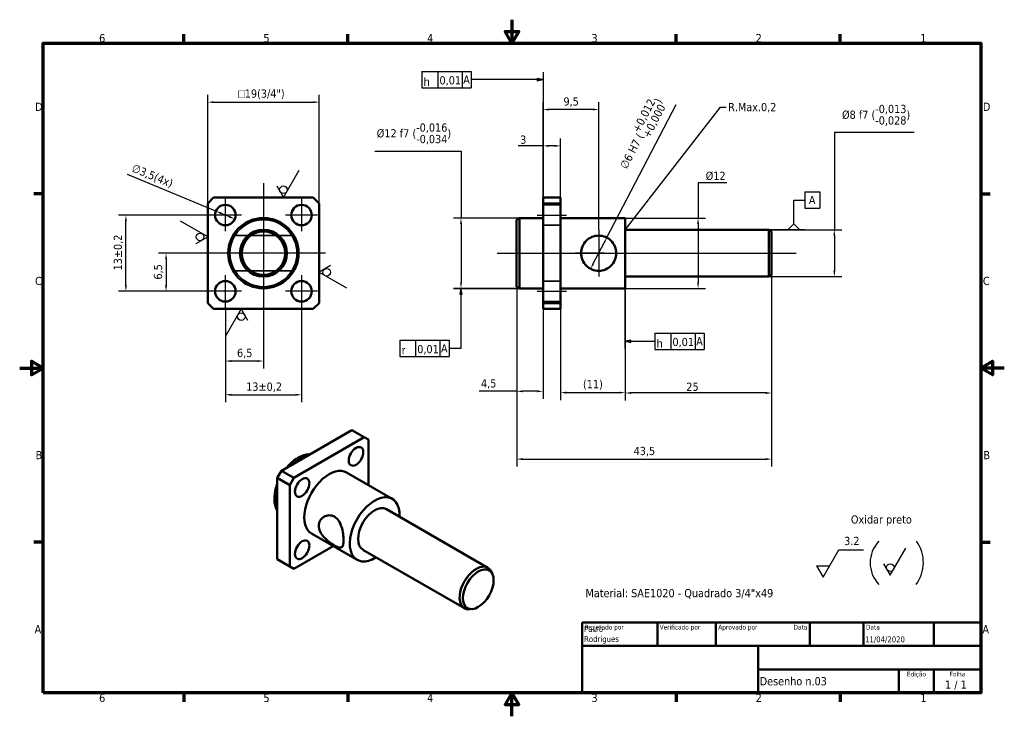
# Model space of a CAD drawing. Header units: millimetres. Extents: x 0 to 168, y 0 to 119.
import ezdxf
from ezdxf.enums import TextEntityAlignment as Align

# ---------------------------------------------------------------- set-up
doc = ezdxf.new("R2010")
doc.units = ezdxf.units.MM
doc.header["$LTSCALE"] = 0.4
for name, color, linetype, lineweight in [('Borda (ISO)', 7, 'Continuous', 70), ('Dimensão (ISO)', 7, 'Continuous', 25), ('Geometria de rascunho (ISO)', 7, 'Continuous', 25), ('Linha de centro (ISO)', 7, 'Continuous', 25), ('Marca de centro (ISO)', 7, 'Continuous', 25), ('Oculto (ISO)', 7, 'Continuous', 35), ('Símbolo (ISO)', 7, 'Continuous', 25), ('Título (ISO)', 7, 'Continuous', 50), ('Visível (ISO)', 7, 'Continuous', 50)]:
    doc.layers.add(name, color=color, linetype=linetype, lineweight=lineweight)
doc.styles.add('Estilo de texto13', font='tahoma.ttf')
doc.styles.add('Estilo de texto14', font='tahoma.ttf')
doc.styles.add('Estilo de texto9', font='txt')
doc.styles.add('Texto da nota (ISO)', font='tahoma.ttf')
doc.dimstyles.new('Padrão (ISO)', dxfattribs={"dimscale": 0.4, "dimtxt": 3.5, "dimasz": 2.5, "dimexe": 3.175, "dimexo": 0, "dimgap": 0.762, "dimtad": 1, "dimrnd": 1e-08, "dimzin": 0, "dimtxsty": 'Texto da nota (ISO)', "dimcen": 0.09, "dimdle": 10, "dimclrd": 256, "dimclre": 256, "dimclrt": 256, "dimazin": 0, "dimtfac": 1.001486, "dimtmove": 0, "dimatfit": 3, "dimfxl": 1, "dimtolj": 1, "dimtzin": 0, "dimlwd": -1, "dimlwe": -1, "dimarcsym": 0})
doc.dimstyles.new('Padrão - Método 1b (ISO)$7', dxfattribs={"dimscale": 0.4, "dimtxt": 3.5, "dimasz": 2.5, "dimexe": 3.175, "dimexo": 0, "dimgap": 0.762, "dimtad": 1, "dimtoh": 1, "dimrnd": 1e-08, "dimtxsty": 'Texto da nota (ISO)', "dimcen": 0.09, "dimdle": 10, "dimclrd": 256, "dimclre": 256, "dimclrt": 256, "dimazin": 2, "dimtfac": 1, "dimtmove": 0, "dimatfit": 3, "dimfxl": 1, "dimtolj": 1, "dimlwd": -1, "dimlwe": -1, "dimarcsym": 0})

# ---------------------------------------------------------------- blocks, each defined once
blk = doc.blocks.new('Bordas Borda padrão')
at = {"layer": 'Borda (ISO)'}
for p, q in [((70, 287), (70, 290.9)), ((140, 287), (140, 290.9)), ((280, 287), (280, 290.9)), ((350, 287), (350, 290.9)), ((10, 222.75), (6.1, 222.75)), ((410, 222.75), (413.9, 222.75)), ((10, 74.25), (6.1, 74.25)), ((410, 74.25), (413.9, 74.25)), ((70, 10), (70, 6.1)), ((140, 10), (140, 6.1)), ((280, 10), (280, 6.1)), ((350, 10), (350, 6.1))]:
    blk.add_line(p, q, dxfattribs=at)
at = {"layer": 'Borda (ISO)', "flags": 128}
for points in [[(210, 297), (210, 287), (207.11, 292), (212.89, 292), (210, 287)], [(10, 10), (10, 287), (410, 287), (410, 10), (10, 10)], [(0, 148.5), (10, 148.5), (5, 151.39), (5, 145.61), (10, 148.5)], [(420, 148.5), (410, 148.5), (415, 151.39), (415, 145.61), (410, 148.5)], [(210, 0), (210, 10), (207.11, 5), (212.89, 5), (210, 10)]]:
    blk.add_lwpolyline(points, dxfattribs=at)
at = {"layer": 'Borda (ISO)', "char_height": 3.5, "attachment_point": 7, "style": 'Texto da nota (ISO)'}
for s, insert in [('6', (33.88, 287.33)), ('5', (103.98, 287.33)), ('4', (173.78, 287.4)), ('3', (243.91, 287.33)), ('2', (313.94, 287.4)), ('1', (384.21, 287.4)), ('D', (6.57, 258.13)), ('D', (410.87, 258.13)), ('C', (6.56, 183.81)), ('C', (410.86, 183.81)), ('B', (6.78, 109.63)), ('B', (411.08, 109.63)), ('A', (6.36, 35.38)), ('A', (410.66, 35.38)), ('6', (33.88, 6.03)), ('5', (103.98, 6.03)), ('4', (173.78, 6.1)), ('3', (243.91, 6.03)), ('2', (313.94, 6.1)), ('1', (384.21, 6.1))]:
    blk.add_mtext(s, dxfattribs=dict(at, insert=insert))
blk = doc.blocks.new('Blocos de títulos ISO')
at = {"layer": 'Título (ISO)'}
for p, q in [((270.07, 130), (100.07, 130)), ((100.07, 130), (100.07, 100)), ((132.07, 120), (132.07, 130)), ((157.07, 120), (157.07, 130)), ((197.07, 120), (197.07, 130)), ((220.07, 120), (220.07, 130)), ((250.07, 120), (250.07, 130)), ((270.07, 100), (270.07, 130)), ((100.07, 120), (270.07, 120)), ((175.07, 120), (175.07, 100)), ((270.07, 110), (175.07, 110)), ((235.07, 100), (235.07, 110)), ((250.07, 100), (250.07, 110)), ((100.07, 100), (270.07, 100))]:
    blk.add_line(p, q, dxfattribs=at)
at = {"layer": 'Título (ISO)', "style": 'Estilo de texto14'}
for s, p in [('Projetado por', (101.07, 129)), ('Verificado por', (133.07, 129)), ('Aprovado por', (158.07, 129)), ('Data', (221.07, 129))]:
    blk.add_text(s, height=2, dxfattribs=at).set_placement(p, align=Align.TOP_LEFT)
blk.add_text('Data', height=2, dxfattribs=at).set_placement((196.07, 129), align=Align.TOP_RIGHT)
for s, p in [('Edição', (242.57, 109)), ('Folha', (260.07, 109))]:
    blk.add_text(s, height=2, dxfattribs=at).set_placement(p, align=Align.TOP_CENTER)
at = {"layer": 'Título (ISO)', "style": 'Texto da nota (ISO)'}
blk.add_text('1 / 1 ', height=3.5, dxfattribs=at).set_placement((260.07, 103.5), align=Align.MIDDLE_CENTER)
at = {"layer": 'Título (ISO)'}
for tag, p, height, style in [('AUTOR_001', (100.82, 125.99), 2.5, 'Estilo de texto13'), ('AUTOR_002', (100.82, 121.71), 2.5, 'Estilo de texto13'), ('DATA_DE_CRIAÇÃO_001', (220.69, 121.54), 2.5, 'Estilo de texto13'), ('NÚMERO_DA_PEÇA_001', (175.72, 103.21), 3.5, 'Texto da nota (ISO)')]:
    blk.add_attdef(tag, p, '', height=height, dxfattribs=dict(at, style=style))
at = {"layer": 'Título (ISO)', "style": 'Estilo de texto13'}
for tag, p in [('VERIFICADO_POR', (133.07, 121)), ('APROVADO_POR_ENG.', (158.07, 121))]:
    blk.add_attdef(tag, text='', height=2.5, dxfattribs=at).set_placement(p, align=Align.BOTTOM_LEFT)
blk.add_attdef('DATA_DE_APROVAÇÃO_DA_ENG.', text='', height=2.5, dxfattribs=at).set_placement((196.07, 121), align=Align.BOTTOM_RIGHT)
at = {"layer": 'Título (ISO)', "style": 'Texto da nota (ISO)'}
for tag, p in [('TÍTULO', (222.57, 115)), ('EMPRESA', (137.41, 109.96)), ('NÚMERO_DE_REVISÃO', (242.57, 103.5))]:
    blk.add_attdef(tag, text='', height=3.5, dxfattribs=at).set_placement(p, align=Align.MIDDLE_CENTER)
blk = doc.blocks.new('*D5')
at = {"layer": 'Defpoints', "color": 0, "transparency": 16777216}
for p in [(51.09, 104.74), (32.09, 87.48), (51.09, 87.48)]:
    blk.add_point(p, dxfattribs=at)
at = {"layer": 'Dimensão (ISO)', "transparency": 16777216}
for p, q in [((32.09, 87.48), (32.09, 106.01)), ((51.09, 87.48), (51.09, 106.01)), ((33.09, 104.74), (50.09, 104.74))]:
    blk.add_line(p, q, dxfattribs=at)
for points in [[(33.09, 104.91), (33.09, 104.58), (32.09, 104.74)], [(50.09, 104.91), (50.09, 104.58), (51.09, 104.74)]]:
    blk.add_solid(points, dxfattribs=at)
at = {"layer": 'Dimensão (ISO)', "transparency": 16777216, "insert": (37.27, 106.9), "char_height": 1.4, "attachment_point": 1, "style": 'Texto da nota (ISO)'}
blk.add_mtext('\\A1;\\fAIGDT|b0|i0;\\H1.4000;o\\fTahoma|b0|i0;\\H1.4000;19(3/4")', dxfattribs=at)
blk = doc.blocks.new('*D6')
at = {"layer": 'Defpoints', "color": 0, "transparency": 16777216}
for p in [(127.8, 82.98), (127.8, 74.98), (139, 74.98)]:
    blk.add_point(p, dxfattribs=at)
at = {"layer": 'Dimensão (ISO)', "transparency": 16777216}
for p, q in [((152.61, 99.57), (139, 99.57)), ((139, 99.57), (139, 82.98)), ((127.8, 82.98), (140.27, 82.98)), ((139, 81.98), (139, 75.98)), ((127.8, 74.98), (140.27, 74.98))]:
    blk.add_line(p, q, dxfattribs=at)
for points in [[(138.83, 81.98), (139.16, 81.98), (139, 82.98)], [(138.83, 75.98), (139.16, 75.98), (139, 74.98)]]:
    blk.add_solid(points, dxfattribs=at)
at = {"layer": 'Dimensão (ISO)', "transparency": 16777216, "insert": (140.3, 104.28), "char_height": 1.4, "attachment_point": 1, "style": 'Texto da nota (ISO)'}
blk.add_mtext('\\A1;\\fTahoma|b0|i0;\\H1.4000;Ø8 f7 (\\S-0,013^ -0,028;)', dxfattribs=at)
blk = doc.blocks.new('*D7')
at = {"layer": 'Defpoints', "color": 0, "transparency": 16777216}
for p in [(85.3, 84.98), (75.3, 72.98), (85.3, 72.98)]:
    blk.add_point(p, dxfattribs=at)
at = {"layer": 'Dimensão (ISO)', "transparency": 16777216}
for p, q in [((60.61, 96.39), (75.3, 96.39)), ((75.3, 96.39), (75.3, 84.98)), ((85.3, 84.98), (74.03, 84.98)), ((75.3, 83.98), (75.3, 73.98)), ((85.3, 72.98), (74.03, 72.98))]:
    blk.add_line(p, q, dxfattribs=at)
for points in [[(75.13, 83.98), (75.46, 83.98), (75.3, 84.98)], [(75.13, 73.98), (75.46, 73.98), (75.3, 72.98)]]:
    blk.add_solid(points, dxfattribs=at)
at = {"layer": 'Dimensão (ISO)', "transparency": 16777216, "insert": (60.92, 101.11), "char_height": 1.4, "attachment_point": 1, "style": 'Texto da nota (ISO)'}
blk.add_mtext('\\A1;\\fTahoma|b0|i0;\\H1.4000;Ø12 f7 (\\S-0,016^ -0,034;)', dxfattribs=at)
blk = doc.blocks.new('*D8')
at = {"layer": 'Defpoints', "color": 0, "transparency": 16777216}
for p in [(103.3, 72.98), (92.3, 70.48), (103.3, 55.2)]:
    blk.add_point(p, dxfattribs=at)
at = {"layer": 'Dimensão (ISO)', "transparency": 16777216}
for p, q in [((103.3, 72.98), (103.3, 53.93)), ((92.3, 70.48), (92.3, 53.93)), ((93.3, 55.2), (102.3, 55.2))]:
    blk.add_line(p, q, dxfattribs=at)
for points in [[(93.3, 55.37), (93.3, 55.03), (92.3, 55.2)], [(102.3, 55.37), (102.3, 55.03), (103.3, 55.2)]]:
    blk.add_solid(points, dxfattribs=at)
at = {"layer": 'Dimensão (ISO)', "transparency": 16777216, "insert": (96.11, 57.35), "char_height": 1.4, "attachment_point": 1, "style": 'Texto da nota (ISO)'}
blk.add_mtext('\\A1;(11)', dxfattribs=at)
blk = doc.blocks.new('*D9')
at = {"layer": 'Defpoints', "color": 0, "transparency": 16777216}
for p in [(89.3, 97.28), (89.3, 88.48), (92.3, 88.48)]:
    blk.add_point(p, dxfattribs=at)
at = {"layer": 'Dimensão (ISO)', "transparency": 16777216}
for p, q in [((89.3, 88.48), (89.3, 98.55)), ((92.3, 88.48), (92.3, 98.55)), ((89.3, 97.28), (85.08, 97.28)), ((91.3, 97.28), (90.3, 97.28))]:
    blk.add_line(p, q, dxfattribs=at)
for points in [[(90.3, 97.45), (90.3, 97.11), (89.3, 97.28)], [(91.3, 97.45), (91.3, 97.11), (92.3, 97.28)]]:
    blk.add_solid(points, dxfattribs=at)
at = {"layer": 'Dimensão (ISO)', "transparency": 16777216, "insert": (85.39, 99.04), "char_height": 1.4, "attachment_point": 1, "style": 'Texto da nota (ISO)'}
blk.add_mtext('\\A1;3', dxfattribs=at)
blk = doc.blocks.new('*D10')
at = {"layer": 'Defpoints', "color": 0, "transparency": 16777216}
for p in [(84.8, 73.27), (89.3, 70.48), (84.8, 55.43)]:
    blk.add_point(p, dxfattribs=at)
at = {"layer": 'Dimensão (ISO)', "transparency": 16777216}
for p, q in [((84.8, 73.27), (84.8, 54.16)), ((89.3, 70.48), (89.3, 54.16)), ((84.8, 55.43), (78.4, 55.43)), ((88.3, 55.43), (85.8, 55.43))]:
    blk.add_line(p, q, dxfattribs=at)
for points in [[(85.8, 55.59), (85.8, 55.26), (84.8, 55.43)], [(88.3, 55.59), (88.3, 55.26), (89.3, 55.43)]]:
    blk.add_solid(points, dxfattribs=at)
at = {"layer": 'Dimensão (ISO)', "transparency": 16777216, "insert": (78.7, 57.48), "char_height": 1.4, "attachment_point": 1, "style": 'Texto da nota (ISO)'}
blk.add_mtext('\\A1;4,5', dxfattribs=at)
blk = doc.blocks.new('*D11')
at = {"layer": 'Defpoints', "color": 0, "transparency": 16777216}
for p in [(103.3, 84.98), (103.3, 72.98), (115.75, 72.98)]:
    blk.add_point(p, dxfattribs=at)
at = {"layer": 'Dimensão (ISO)', "transparency": 16777216}
for p, q in [((120.67, 90.98), (115.75, 90.98)), ((115.75, 90.98), (115.75, 84.98)), ((103.3, 84.98), (117.02, 84.98)), ((115.75, 83.98), (115.75, 73.98)), ((103.3, 72.98), (117.02, 72.98))]:
    blk.add_line(p, q, dxfattribs=at)
for points in [[(115.58, 83.98), (115.91, 83.98), (115.75, 84.98)], [(115.58, 73.98), (115.91, 73.98), (115.75, 72.98)]]:
    blk.add_solid(points, dxfattribs=at)
at = {"layer": 'Dimensão (ISO)', "transparency": 16777216, "insert": (117.05, 92.88), "char_height": 1.4, "attachment_point": 1, "style": 'Texto da nota (ISO)'}
blk.add_mtext('\\A1;\\fTahoma|b0|i0;\\H1.4000;Ø12', dxfattribs=at)
blk = doc.blocks.new('*D12')
at = {"layer": 'Defpoints', "color": 0, "transparency": 16777216}
for p in [(100.18, 81.64), (97.41, 76.32)]:
    blk.add_point(p, dxfattribs=at)
at = {"layer": 'Dimensão (ISO)', "transparency": 16777216}
for p, q in [((100.18, 81.64), (112, 104.35)), ((97.87, 77.21), (99.72, 80.75))]:
    blk.add_line(p, q, dxfattribs=at)
for points in [[(99.57, 80.83), (99.87, 80.68), (100.18, 81.64)], [(97.72, 77.28), (98.02, 77.13), (97.41, 76.32)]]:
    blk.add_solid(points, dxfattribs=at)
at = {"layer": 'Dimensão (ISO)', "transparency": 16777216, "insert": (101.46, 94.31), "char_height": 1.4, "attachment_point": 1, "rotation": 62.5059, "style": 'Texto da nota (ISO)'}
blk.add_mtext('\\A1;∅6 H7 (\\S+0,012^ +0,000;)', dxfattribs=at)
blk = doc.blocks.new('*D13')
at = {"layer": 'Defpoints', "color": 0, "transparency": 16777216}
for p in [(89.3, 103.48), (89.3, 87.48), (98.8, 82.98)]:
    blk.add_point(p, dxfattribs=at)
at = {"layer": 'Dimensão (ISO)', "transparency": 16777216}
for p, q in [((89.3, 87.48), (89.3, 104.75)), ((98.8, 82.98), (98.8, 104.75)), ((97.8, 103.48), (90.3, 103.48))]:
    blk.add_line(p, q, dxfattribs=at)
for points in [[(90.3, 103.65), (90.3, 103.31), (89.3, 103.48)], [(97.8, 103.65), (97.8, 103.31), (98.8, 103.48)]]:
    blk.add_solid(points, dxfattribs=at)
at = {"layer": 'Dimensão (ISO)', "transparency": 16777216, "insert": (92.78, 105.56), "char_height": 1.4, "attachment_point": 1, "style": 'Texto da nota (ISO)'}
blk.add_mtext('\\A1;9,5', dxfattribs=at)
blk = doc.blocks.new('Identificador de textura de superfície1')
at = {"layer": 'Símbolo (ISO)'}
for p, q in [((112.48, 221.21), (119.19, 232.83)), ((109.65, 226.11), (112.48, 221.21))]:
    blk.add_line(p, q, dxfattribs=at)
blk.add_circle((112.48, 224.48), 1.63, dxfattribs=at)
blk = doc.blocks.new('Identificador de textura de superfície2')
at = {"layer": 'Símbolo (ISO)'}
for p, q in [((80.21, 204.41), (68.58, 211.12)), ((75.31, 201.58), (80.21, 204.41))]:
    blk.add_line(p, q, dxfattribs=at)
blk.add_circle((76.94, 204.41), 1.63, dxfattribs=at)
blk = doc.blocks.new('Identificador de textura de superfície3')
at = {"layer": 'Símbolo (ISO)'}
for p, q in [((94.52, 173.69), (87.81, 162.07)), ((97.35, 168.79), (94.52, 173.69))]:
    blk.add_line(p, q, dxfattribs=at)
blk.add_circle((94.52, 170.42), 1.63, dxfattribs=at)
blk = doc.blocks.new('Identificador de textura de superfície4')
at = {"layer": 'Símbolo (ISO)'}
for p, q in [((132.63, 192.16), (127.73, 189.33)), ((127.73, 189.33), (139.35, 182.62))]:
    blk.add_line(p, q, dxfattribs=at)
blk.add_circle((130.99, 189.33), 1.63, dxfattribs=at)
blk = doc.blocks.new('Identificador de textura de superfície5')
at = {"layer": 'Símbolo (ISO)'}
for p, q in [((342.69, 59.29), (349.4, 70.91)), ((349.4, 70.91), (359.9, 70.91)), ((339.86, 64.19), (342.69, 59.29)), ((339.86, 64.19), (345.52, 64.19))]:
    blk.add_line(p, q, dxfattribs=at)
at = {"layer": 'Símbolo (ISO)', "insert": (351.67, 72.94), "char_height": 3.5, "attachment_point": 7, "style": 'Texto da nota (ISO)'}
blk.add_mtext('3.2', dxfattribs=at)
blk = doc.blocks.new('Identificador de textura de superfície6')
at = {"layer": 'Símbolo (ISO)'}
for p, q in [((371.34, 60.13), (378.05, 71.75)), ((368.51, 65.03), (371.34, 60.13))]:
    blk.add_line(p, q, dxfattribs=at)
blk.add_circle((371.34, 63.39), 1.63, dxfattribs=at)
blk = doc.blocks.new('*D20')
at = {"layer": 'Defpoints', "color": 0, "transparency": 16777216}
for p in [(35.09, 69.73), (48.09, 69.73), (48.09, 54.83)]:
    blk.add_point(p, dxfattribs=at)
at = {"layer": 'Dimensão (ISO)', "transparency": 16777216}
for p, q in [((35.09, 69.73), (35.09, 53.56)), ((48.09, 69.73), (48.09, 53.56)), ((36.09, 54.83), (47.09, 54.83))]:
    blk.add_line(p, q, dxfattribs=at)
for points in [[(36.09, 55), (36.09, 54.67), (35.09, 54.83)], [(47.09, 55), (47.09, 54.67), (48.09, 54.83)]]:
    blk.add_solid(points, dxfattribs=at)
at = {"layer": 'Dimensão (ISO)', "transparency": 16777216, "insert": (38.64, 56.92), "char_height": 1.4, "attachment_point": 1, "style": 'Texto da nota (ISO)'}
blk.add_mtext('\\A1;13{\\H1.40208;±0,2}', dxfattribs=at)
blk = doc.blocks.new('*D21')
at = {"layer": 'Defpoints', "color": 0, "transparency": 16777216}
for p in [(18.12, 85.48), (32.34, 85.48), (35.09, 72.48)]:
    blk.add_point(p, dxfattribs=at)
at = {"layer": 'Dimensão (ISO)', "transparency": 16777216}
for p, q in [((32.34, 85.48), (16.85, 85.48)), ((18.12, 73.48), (18.12, 84.48)), ((35.09, 72.48), (16.85, 72.48))]:
    blk.add_line(p, q, dxfattribs=at)
for points in [[(17.96, 84.48), (18.29, 84.48), (18.12, 85.48)], [(17.96, 73.48), (18.29, 73.48), (18.12, 72.48)]]:
    blk.add_solid(points, dxfattribs=at)
at = {"layer": 'Dimensão (ISO)', "transparency": 16777216, "insert": (16.04, 76.03), "char_height": 1.4, "attachment_point": 1, "rotation": 90, "style": 'Texto da nota (ISO)'}
blk.add_mtext('\\A1;13{\\H1.40208;±0,2}', dxfattribs=at)
blk = doc.blocks.new('*D22')
at = {"layer": 'Defpoints', "color": 0, "transparency": 16777216}
for p in [(30.59, 78.98), (24.97, 72.48), (32.34, 72.48)]:
    blk.add_point(p, dxfattribs=at)
at = {"layer": 'Dimensão (ISO)', "transparency": 16777216}
for p, q in [((30.59, 78.98), (23.7, 78.98)), ((24.97, 77.98), (24.97, 73.48)), ((32.34, 72.48), (23.7, 72.48))]:
    blk.add_line(p, q, dxfattribs=at)
for points in [[(24.81, 77.98), (25.14, 77.98), (24.97, 78.98)], [(24.81, 73.48), (25.14, 73.48), (24.97, 72.48)]]:
    blk.add_solid(points, dxfattribs=at)
at = {"layer": 'Dimensão (ISO)', "transparency": 16777216, "insert": (22.9, 74.48), "char_height": 1.4, "attachment_point": 1, "rotation": 90, "style": 'Texto da nota (ISO)'}
blk.add_mtext('\\A1;6,5', dxfattribs=at)
blk = doc.blocks.new('*D23')
at = {"layer": 'Defpoints', "color": 0, "transparency": 16777216}
for p in [(35.09, 69.73), (41.59, 66.99), (35.09, 60.59)]:
    blk.add_point(p, dxfattribs=at)
at = {"layer": 'Dimensão (ISO)', "transparency": 16777216}
for p, q in [((35.09, 69.73), (35.09, 59.32)), ((41.59, 66.99), (41.59, 59.32)), ((40.59, 60.59), (36.09, 60.59))]:
    blk.add_line(p, q, dxfattribs=at)
for points in [[(36.09, 60.75), (36.09, 60.42), (35.09, 60.59)], [(40.59, 60.75), (40.59, 60.42), (41.59, 60.59)]]:
    blk.add_solid(points, dxfattribs=at)
at = {"layer": 'Dimensão (ISO)', "transparency": 16777216, "insert": (37.08, 62.67), "char_height": 1.4, "attachment_point": 1, "style": 'Texto da nota (ISO)'}
blk.add_mtext('\\A1;6,5', dxfattribs=at)
blk = doc.blocks.new('Indicação de referência1')
at = {"layer": 'Símbolo (ISO)'}
for p, q in [((334.9, 223.62), (341.33, 223.62)), ((334.9, 223.62), (334.9, 216.62)), ((341.33, 223.62), (341.33, 216.62)), ((330.22, 209.95), (330.22, 220.12)), ((330.22, 220.12), (334.9, 220.12)), ((334.9, 216.62), (341.33, 216.62)), ((334.9, 207.45), (319.49, 207.45))]:
    blk.add_line(p, q, dxfattribs=at)
at = {"layer": 'Símbolo (ISO)', "flags": 128}
blk.add_lwpolyline([(332.72, 207.45), (327.72, 207.45), (330.22, 209.95), (332.72, 207.45)], dxfattribs=at)
at = {"layer": 'Símbolo (ISO)'}
blk.add_solid([(332.72, 207.45), (327.72, 207.45), (330.22, 209.95), (332.72, 207.45)], dxfattribs=at)
at = {"layer": 'Símbolo (ISO)', "insert": (336.62, 218.37), "char_height": 3.5, "attachment_point": 7, "style": 'Texto da nota (ISO)'}
blk.add_mtext('A', dxfattribs=at)
blk = doc.blocks.new('&Indicação de nota e tolerância geométricas1')
at = {"layer": 'Símbolo (ISO)'}
for p, q in [((258.24, 156.75), (258.24, 182.45)), ((260.74, 160.42), (258.24, 159.92)), ((260.74, 159.92), (258.24, 159.92)), ((258.24, 159.92), (260.74, 159.42)), ((260.74, 159.42), (260.74, 160.42)), ((260.74, 159.92), (267.72, 159.92)), ((267.72, 159.92), (270.9, 159.92)), ((270.9, 163.42), (292.01, 163.42)), ((270.9, 163.42), (270.9, 156.42)), ((277.74, 163.42), (277.74, 156.42)), ((288.08, 163.42), (288.08, 156.42)), ((292.01, 163.42), (292.01, 156.42)), ((270.9, 156.42), (292.01, 156.42))]:
    blk.add_line(p, q, dxfattribs=at)
at = {"layer": 'Símbolo (ISO)', "flags": 128}
blk.add_lwpolyline([(260.74, 160.42), (258.24, 159.92), (260.74, 159.42), (260.74, 160.42)], dxfattribs=at)
at = {"layer": 'Símbolo (ISO)'}
blk.add_solid([(260.74, 160.42), (258.24, 159.92), (260.74, 159.42), (260.74, 160.42)], dxfattribs=at)
at = {"layer": 'Símbolo (ISO)', "char_height": 3.5, "attachment_point": 7}
for s, insert, style in [('h', (271.67, 157.18), 'Estilo de texto9'), ('0,01', (278.44, 157.3), 'Texto da nota (ISO)'), ('A', (288.56, 158.17), 'Texto da nota (ISO)')]:
    blk.add_mtext(s, dxfattribs=dict(at, insert=insert, style=style))
blk = doc.blocks.new('&Indicação de nota e tolerância geométricas2')
at = {"layer": 'Símbolo (ISO)'}
for p, q in [((185.04, 182.45), (213.24, 182.45)), ((188.22, 182.45), (187.71, 179.95)), ((188.21, 179.95), (188.22, 182.45)), ((188.71, 179.95), (188.22, 182.45)), ((187.71, 179.95), (188.71, 179.95)), ((188.21, 179.95), (188.16, 156.87)), ((162.2, 160.37), (183.16, 160.37)), ((162.2, 160.37), (162.2, 153.37)), ((168.89, 160.37), (168.89, 153.37)), ((179.23, 160.37), (179.23, 153.37)), ((183.16, 160.37), (183.16, 153.37)), ((188.16, 156.87), (183.16, 156.87)), ((162.2, 153.37), (183.16, 153.37))]:
    blk.add_line(p, q, dxfattribs=at)
at = {"layer": 'Símbolo (ISO)', "flags": 128}
blk.add_lwpolyline([(188.71, 179.95), (188.22, 182.45), (187.71, 179.95), (188.71, 179.95)], dxfattribs=at)
at = {"layer": 'Símbolo (ISO)'}
blk.add_solid([(188.71, 179.95), (188.22, 182.45), (187.71, 179.95), (188.71, 179.95)], dxfattribs=at)
at = {"layer": 'Símbolo (ISO)', "char_height": 3.5, "attachment_point": 7}
for s, insert, style in [('A', (179.7, 155.12), 'Texto da nota (ISO)'), ('r', (162.97, 154.31), 'Estilo de texto9'), ('0,01', (169.58, 154.25), 'Texto da nota (ISO)')]:
    blk.add_mtext(s, dxfattribs=dict(at, insert=insert, style=style))
blk = doc.blocks.new('&Indicação de nota e tolerância geométricas3')
at = {"layer": 'Símbolo (ISO)'}
for p, q in [((171.53, 274.97), (192.65, 274.97)), ((171.53, 274.97), (171.53, 267.97)), ((178.38, 274.97), (178.38, 267.97)), ((188.71, 274.97), (188.71, 267.97)), ((192.65, 274.97), (192.65, 267.97)), ((223.24, 274.65), (223.24, 218.7)), ((195.82, 271.47), (192.65, 271.47)), ((220.74, 271.47), (195.82, 271.47)), ((223.24, 271.47), (220.74, 271.97)), ((220.74, 271.97), (220.74, 270.97)), ((220.74, 271.47), (223.24, 271.47)), ((220.74, 270.97), (223.24, 271.47)), ((171.53, 267.97), (192.65, 267.97))]:
    blk.add_line(p, q, dxfattribs=at)
at = {"layer": 'Símbolo (ISO)', "flags": 128}
blk.add_lwpolyline([(220.74, 270.97), (223.24, 271.47), (220.74, 271.97), (220.74, 270.97)], dxfattribs=at)
at = {"layer": 'Símbolo (ISO)'}
blk.add_solid([(220.74, 270.97), (223.24, 271.47), (220.74, 271.97), (220.74, 270.97)], dxfattribs=at)
at = {"layer": 'Símbolo (ISO)', "char_height": 3.5, "attachment_point": 7}
for s, insert, style in [('h', (172.31, 268.73), 'Estilo de texto9'), ('0,01', (179.07, 268.85), 'Texto da nota (ISO)'), ('A', (189.19, 269.72), 'Texto da nota (ISO)')]:
    blk.add_mtext(s, dxfattribs=dict(at, insert=insert, style=style))
blk = doc.blocks.new('*D28')
at = {"layer": 'Defpoints', "color": 0, "transparency": 16777216}
for p in [(33.47, 86.15), (36.7, 84.81)]:
    blk.add_point(p, dxfattribs=at)
at = {"layer": 'Dimensão (ISO)', "transparency": 16777216}
for p, q in [((33.47, 86.15), (18.41, 92.38)), ((35.78, 85.19), (34.39, 85.77))]:
    blk.add_line(p, q, dxfattribs=at)
for points in [[(34.46, 85.92), (34.33, 85.61), (33.47, 86.15)], [(35.84, 85.35), (35.72, 85.04), (36.7, 84.81)]]:
    blk.add_solid(points, dxfattribs=at)
at = {"layer": 'Dimensão (ISO)', "transparency": 16777216, "insert": (19.52, 94.26), "char_height": 1.4, "attachment_point": 1, "rotation": 337.5122, "style": 'Texto da nota (ISO)'}
blk.add_mtext('\\A1;\\fTahoma|b0|i0;\\H1.4000;∅3,5(4x)', dxfattribs=at)
blk = doc.blocks.new('*D29')
at = {"layer": 'Defpoints', "color": 0, "transparency": 16777216}
for p in [(128.3, 75.27), (103.3, 72.98), (103.3, 55.14)]:
    blk.add_point(p, dxfattribs=at)
at = {"layer": 'Dimensão (ISO)', "transparency": 16777216}
for p, q in [((128.3, 75.27), (128.3, 53.87)), ((103.3, 72.98), (103.3, 53.87)), ((127.3, 55.14), (104.3, 55.14))]:
    blk.add_line(p, q, dxfattribs=at)
for points in [[(104.3, 55.31), (104.3, 54.97), (103.3, 55.14)], [(127.3, 55.31), (127.3, 54.97), (128.3, 55.14)]]:
    blk.add_solid(points, dxfattribs=at)
at = {"layer": 'Dimensão (ISO)', "transparency": 16777216, "insert": (113.74, 56.9), "char_height": 1.4, "attachment_point": 1, "style": 'Texto da nota (ISO)'}
blk.add_mtext('\\A1;25', dxfattribs=at)
blk = doc.blocks.new('*D30')
at = {"layer": 'Defpoints', "color": 0, "transparency": 16777216}
for p in [(128.3, 75.27), (84.8, 73.27), (128.3, 43.86)]:
    blk.add_point(p, dxfattribs=at)
at = {"layer": 'Dimensão (ISO)', "transparency": 16777216}
for p, q in [((128.3, 75.27), (128.3, 42.59)), ((84.8, 73.27), (84.8, 42.59)), ((85.8, 43.86), (127.3, 43.86))]:
    blk.add_line(p, q, dxfattribs=at)
for points in [[(85.8, 44.03), (85.8, 43.7), (84.8, 43.86)], [(127.3, 44.03), (127.3, 43.7), (128.3, 43.86)]]:
    blk.add_solid(points, dxfattribs=at)
at = {"layer": 'Dimensão (ISO)', "transparency": 16777216, "insert": (104.75, 45.95), "char_height": 1.4, "attachment_point": 1, "style": 'Texto da nota (ISO)'}
blk.add_mtext('\\A1;43,5', dxfattribs=at)

msp = doc.modelspace()

# ---------------------------------------------------------------- linework, layer by layer
at = {"layer": 'Geometria de rascunho (ISO)'}
for centre, radius, start, end in [((150.433, 26.171), 5.327, 136.19639, 223.80361), ((147.948, 26.241), 6.247, 323.02466, 35.3839)]:
    msp.add_arc(centre, radius, start, end, dxfattribs=at)
at = {"layer": 'Linha de centro (ISO)', "linetype": 'Continuous'}
for p, q in [((88.295, 85.481), (93.295, 85.481)), ((81.469, 78.981), (132.468, 78.981)), ((88.295, 72.481), (93.295, 72.481))]:
    msp.add_line(p, q, dxfattribs=at)
at = {"layer": 'Marca de centro (ISO)', "linetype": 'Continuous'}
for p, q in [((41.587, 90.931), (41.587, 66.987)), ((35.087, 88.231), (35.087, 82.731)), ((48.087, 88.231), (48.087, 82.731)), ((37.837, 85.481), (32.337, 85.481)), ((50.837, 85.481), (45.337, 85.481)), ((98.795, 82.98), (98.795, 74.981)), ((52.159, 78.981), (30.585, 78.981)), ((99.795, 78.98), (94.796, 78.98)), ((35.087, 75.231), (35.087, 69.731)), ((48.087, 75.231), (48.087, 69.731)), ((37.837, 72.481), (32.337, 72.481)), ((50.837, 72.481), (45.337, 72.481))]:
    msp.add_line(p, q, dxfattribs=at)
at = {"layer": 'Oculto (ISO)'}
for p, q in [((89.295, 87.231), (92.295, 87.231)), ((89.295, 83.731), (92.295, 83.731)), ((36.391, 81.981), (46.783, 81.981)), ((36.391, 75.981), (46.783, 75.981)), ((89.295, 74.231), (92.295, 74.231)), ((89.295, 70.731), (92.295, 70.731))]:
    msp.add_line(p, q, dxfattribs=at)
msp.add_circle((41.587, 78.981), 5.711, dxfattribs=at)
at = {"layer": 'Visível (ISO)'}
for p, q in [((32.087, 87.481), (33.087, 88.481)), ((32.087, 87.481), (32.087, 70.481)), ((50.087, 88.481), (33.087, 88.481)), ((50.087, 88.481), (51.087, 87.481)), ((51.087, 70.481), (51.087, 87.481)), ((89.295, 88.481), (89.295, 87.481)), ((92.295, 88.481), (89.295, 88.481)), ((89.295, 87.481), (92.295, 87.481)), ((89.295, 70.481), (89.295, 87.481)), ((92.295, 87.481), (92.295, 88.481)), ((92.295, 87.481), (92.295, 70.481)), ((84.795, 84.692), (85.295, 84.981)), ((84.795, 73.269), (84.795, 84.692)), ((85.295, 84.981), (85.295, 72.981)), ((89.295, 84.981), (85.295, 84.981)), ((103.295, 84.981), (92.295, 84.981)), ((103.295, 72.981), (103.295, 84.981)), ((103.295, 82.981), (127.795, 82.981)), ((127.795, 74.981), (127.795, 82.981)), ((128.295, 82.692), (127.795, 82.981)), ((128.295, 82.692), (128.295, 75.269)), ((103.295, 74.981), (127.795, 74.981)), ((128.295, 75.269), (127.795, 74.981)), ((84.795, 73.269), (85.295, 72.981)), ((89.295, 72.981), (85.295, 72.981)), ((103.295, 72.981), (92.295, 72.981)), ((33.087, 69.481), (32.087, 70.481)), ((33.087, 69.481), (50.087, 69.481)), ((51.087, 70.481), (50.087, 69.481)), ((92.295, 70.481), (89.295, 70.481)), ((89.295, 70.481), (89.295, 69.481)), ((89.295, 69.481), (92.295, 69.481)), ((92.295, 69.481), (92.295, 70.481)), ((44.658, 41.884), (56.679, 48.824)), ((56.679, 48.824), (58.8, 47.599)), ((58.8, 47.599), (46.779, 40.659)), ((58.8, 47.599), (59.507, 47.191)), ((59.507, 39.422), (59.507, 47.191)), ((48.928, 44.622), (49.354, 44.681)), ((44.658, 41.884), (43.951, 40.659)), ((43.951, 40.659), (46.072, 39.434)), ((43.951, 26.778), (43.951, 40.659)), ((46.779, 40.659), (44.658, 41.884)), ((46.072, 39.434), (46.779, 40.659)), ((63.568, 37.078), (55.79, 41.568)), ((46.072, 39.434), (46.072, 25.554)), ((43.714, 35.592), (43.877, 35.194)), ((62.568, 35.346), (79.892, 25.344)), ((57.568, 26.685), (49.79, 31.176)), ((46.779, 25.145), (53.507, 29.03)), ((58.568, 28.417), (75.892, 18.415)), ((46.072, 25.554), (43.951, 26.778)), ((46.779, 25.145), (46.072, 25.554)), ((80.697, 24.172), (80.534, 24.57)), ((77.309, 18.304), (76.883, 18.246))]:
    msp.add_line(p, q, dxfattribs=at)
for centre, radius in [((35.087, 85.481), 1.75), ((48.087, 85.481), 1.75), ((41.587, 78.981), 6), ((41.587, 78.981), 4), ((41.587, 78.981), 3.711), ((35.087, 72.481), 1.75), ((48.087, 72.481), 1.75)]:
    msp.add_circle(centre, radius, dxfattribs=at)
for centre, major_axis in [((57.386, 44.333), (0.875, 1.516)), ((48.194, 39.026), (0.875, 1.516)), ((48.194, 28.411), (0.875, 1.516)), ((78.246, 21.675), (-1.856, -3.214))]:
    msp.add_ellipse(centre, major_axis=major_axis, ratio=0.5773503, dxfattribs=at)
for centre, major_axis, start_param, end_param in [((47.486, 39.434), (-2.856, -4.946), 3.562127, 4.4314135), ((47.84, 39.23), (3, 5.196), 0.3742603, 1.196536), ((52.79, 36.372), (3, 5.196), 0, 3.1415927), ((47.486, 39.434), (-2.856, -4.946), 4.9933644, 5.862651), ((47.84, 39.23), (-3, -5.196), 5.0866493, 5.908925), ((60.568, 31.882), (3, 5.196), 5.4421166, 10.2658466), ((60.568, 31.882), (-2, -3.464), 3.1415927, 6.2831853), ((77.892, 21.879), (2, 3.464), 5.862651, 9.8453123)]:
    msp.add_ellipse(centre, major_axis=major_axis, ratio=0.5773503, start_param=start_param, end_param=end_param, dxfattribs=at)
for points in [[(98.795, 75.981), (98.411, 75.981), (98.006, 76.059), (97.27, 76.367), (96.937, 76.596), (96.412, 77.121), (96.182, 77.454), (95.874, 78.192), (95.795, 78.597), (95.795, 79.364), (95.874, 79.769), (96.182, 80.507), (96.412, 80.84), (96.937, 81.365), (97.27, 81.594), (98.006, 81.902), (98.411, 81.981), (99.18, 81.981), (99.585, 81.902), (100.321, 81.594), (100.654, 81.365), (101.179, 80.84), (101.409, 80.507), (101.717, 79.769), (101.795, 79.364), (101.795, 78.597), (101.717, 78.192), (101.409, 77.454), (101.179, 77.121), (100.654, 76.596), (100.321, 76.367), (99.585, 76.059), (99.18, 75.981), (98.795, 75.981)], [(53.712, 29.148), (53.44, 29.305), (53.12, 29.515), (52.486, 30.002), (52.174, 30.28), (51.662, 30.842), (51.426, 31.166), (51.106, 31.834), (51.022, 32.181), (51.022, 32.807), (51.106, 33.123), (51.426, 33.658), (51.662, 33.878), (52.174, 34.173), (52.486, 34.27), (53.12, 34.286), (53.44, 34.204), (53.984, 33.89), (54.236, 33.641), (54.644, 33.024), (54.802, 32.656), (55.033, 31.932), (55.122, 31.524), (55.238, 30.737), (55.265, 30.358), (55.265, 29.731), (55.238, 29.449), (55.122, 29.032), (55.033, 28.896), (54.802, 28.763), (54.644, 28.756), (54.236, 28.87), (53.984, 28.991), (53.712, 29.148)]]:
    msp.add_open_spline(points, degree=3, knots=[0, 0, 0, 0, 0.1154746, 0.1154746, 0.2309491, 0.2309491, 0.3461089, 0.3461089, 0.4612687, 0.4612687, 0.5764284, 0.5764284, 0.6915882, 0.6915882, 0.8070628, 0.8070628, 0.9225373, 0.9225373, 1.0380119, 1.0380119, 1.1534864, 1.1534864, 1.2686462, 1.2686462, 1.383806, 1.383806, 1.4989658, 1.4989658, 1.6141255, 1.6141255, 1.7296001, 1.7296001, 1.8450747, 1.8450747, 1.8450747, 1.8450747], dxfattribs=at)

# ---------------------------------------------------------------- block references
at = {"xscale": 0.4, "yscale": 0.4, "zscale": 0.4}
msp.add_blockref('Bordas Borda padrão', (0, 0), dxfattribs=at)
msp.add_blockref('Blocos de títulos ISO', (55.971, -36), dxfattribs=at).add_auto_attribs({'NÚMERO_DA_PEÇA_001': 'Desenho n.03', 'AUTOR_001': 'Paulo', 'DATA_DE_CRIAÇÃO_001': '11/04/2020', 'AUTOR_002': 'Rodrigues'})
at = {"layer": 'Símbolo (ISO)', "xscale": 0.4, "yscale": 0.4, "zscale": 0.4}
for name in ['&Indicação de nota e tolerância geométricas3', 'Identificador de textura de superfície1', 'Indicação de referência1', 'Identificador de textura de superfície2', 'Identificador de textura de superfície4', '&Indicação de nota e tolerância geométricas2', '&Indicação de nota e tolerância geométricas1', 'Identificador de textura de superfície3', 'Identificador de textura de superfície5', 'Identificador de textura de superfície6']:
    msp.add_blockref(name, (0, 0), dxfattribs=at)

# ---------------------------------------------------------------- texts
at = {"layer": 'Símbolo (ISO)', "char_height": 1.4, "attachment_point": 1, "style": 'Texto da nota (ISO)'}
for s, insert, width in [('{\\fTahoma|b0|i0;R.Max.0,2}', (120.875, 104.6), 8.49303), ('{\\fTahoma|b0|i0;Oxidar preto}', (141.821, 34.275), 10.58736), ('{\\fTahoma|b0|i0;Material: SAE1020 - Quadrado 3/4"x49}', (96.538, 21.708), 33.02139)]:
    msp.add_mtext(s, dxfattribs=dict(at, insert=insert, width=width))

# ---------------------------------------------------------------- dimensions: what is measured, and where the dimension line sits
at = {"layer": 'Dimensão (ISO)'}
for base, p1, p2, angle, text, override, picture, middle in [((51.087, 104.745), (32.087, 87.481), (51.087, 87.481), 180, '\\fAIGDT|b0|i0;\\H1.4000;o\\fTahoma|b0|i0;\\H1.4000;<>(3/4")', {"dimgap": 0.762, "dimdec": 0, "dimtol": 0, "dimlim": 0, "dimtp": 0, "dimtm": 0, "dimtdec": 2, "dimtofl": 0, "dimatfit": 1}, '*D5', (41.587, 104.745)), ((138.995, 74.981), (127.795, 82.981), (127.795, 74.981), 270, '\\fTahoma|b0|i0;\\H1.4000;Ø<> f7 (\\S-0,013^ -0,028;)', {"dimtih": 1, "dimtoh": 1, "dimdec": 0, "dimtp": -0.013, "dimtm": 0.028, "dimtdec": 3, "dimtofl": 0, "dimtmove": 1, "dimatfit": 2}, '*D6', (139.355, 99.567)), ((75.297, 72.981), (85.295, 84.981), (85.295, 72.981), 90, '\\fTahoma|b0|i0;\\H1.4000;Ø<> f7 (\\S-0,016^ -0,034;)', {"dimtih": 1, "dimtoh": 1, "dimdec": 0, "dimtp": -0.016, "dimtm": 0.034, "dimtdec": 3, "dimtofl": 0, "dimtmove": 1, "dimatfit": 2}, '*D7', (74.993, 96.395)), ((115.745, 72.981), (103.295, 84.981), (103.295, 72.981), 90, '\\fTahoma|b0|i0;\\H1.4000;Ø<>', {"dimgap": 0.762, "dimtih": 1, "dimtoh": 1, "dimdec": 0, "dimtol": 0, "dimlim": 0, "dimtp": 0, "dimtm": 0, "dimtdec": 2, "dimtofl": 0, "dimtmove": 1, "dimatfit": 2}, '*D11', (115.955, 90.983)), ((103.295, 55.199), (92.295, 70.481), (103.295, 72.981), 180, '(<>)', {"dimgap": 0.762, "dimdec": 0, "dimtol": 0, "dimlim": 0, "dimtp": 0, "dimtm": 0, "dimtdec": 2, "dimtofl": 0, "dimatfit": 1}, '*D8', (97.795, 55.199))]:
    dim = msp.add_linear_dim(base=base, p1=p1, p2=p2, angle=angle, text=text, dimstyle='Padrão (ISO)', override=override, dxfattribs=at)
    dim.commit()
    dim.dimension.update_dxf_attribs({"geometry": picture, "text_midpoint": middle, "dimtype": 160})
for p1, p2, text, override, picture, middle in [((97.411, 76.319), (100.18, 81.641), '<> H7 (\\S+0,012^ +0,000;)', {"dimdec": 0, "dimlfac": 1.000071, "dimtp": 0.012, "dimtm": 0, "dimtdec": 3, "dimatfit": 2}, '*D12', (108.751, 98.11)), ((36.704, 84.811), (33.47, 86.15), '\\fTahoma|b0|i0;\\H1.4000;<>(4x)', {"dimgap": 0.762, "dimdec": 1, "dimlfac": 1, "dimtol": 0, "dimlim": 0, "dimtp": 0, "dimtm": 0, "dimtdec": 2, "dimatfit": 2}, '*D28', (22.163, 90.831))]:
    dim = msp.add_diameter_dim_2p(p1=p1, p2=p2, text=text, dimstyle='Padrão (ISO)', override=override, dxfattribs=at)
    dim.commit()
    dim.dimension.update_dxf_attribs({"geometry": picture, "text_midpoint": middle, "dimtype": 163})
for base, p1, p2, angle, override, picture, middle in [((89.295, 103.481), (98.795, 82.98), (89.295, 87.481), 180, {"dimgap": 0.762, "dimdec": 1, "dimtol": 0, "dimlim": 0, "dimtp": 0, "dimtm": 0, "dimtdec": 2, "dimtofl": 0, "dimatfit": 1}, '*D13', (94.046, 103.481)), ((89.295, 97.281), (92.295, 88.481), (89.295, 88.481), 180, {"dimgap": 0.762, "dimdec": 0, "dimtol": 0, "dimlim": 0, "dimtp": 0, "dimtm": 0, "dimtdec": 2, "dimtofl": 0, "dimatfit": 2}, '*D9', (85.815, 97.281)), ((18.122, 85.481), (35.087, 72.481), (32.337, 85.481), 90, {"dimgap": 0.762, "dimdec": 0, "dimtol": 1, "dimlim": 0, "dimtp": 0.2, "dimtm": 0.2, "dimtdec": 1, "dimtofl": 0, "dimatfit": 1}, '*D21', (18.122, 78.981)), ((24.975, 72.481), (30.585, 78.981), (32.337, 72.481), 90, {"dimgap": 0.762, "dimdec": 1, "dimtol": 0, "dimlim": 0, "dimtp": 0, "dimtm": 0, "dimtdec": 2, "dimtofl": 0, "dimatfit": 1}, '*D22', (24.975, 75.731)), ((128.295, 43.863), (84.795, 73.269), (128.295, 75.269), 180, {"dimgap": 0.762, "dimdec": 1, "dimtol": 0, "dimlim": 0, "dimtp": 0, "dimtm": 0, "dimtdec": 2, "dimtofl": 0, "dimatfit": 1}, '*D30', (106.545, 43.863)), ((48.087, 54.832), (35.087, 69.731), (48.087, 69.731), 180, {"dimgap": 0.762, "dimdec": 0, "dimtol": 1, "dimlim": 0, "dimtp": 0.2, "dimtm": 0.2, "dimtdec": 1, "dimtofl": 0, "dimatfit": 1}, '*D20', (41.587, 54.832)), ((35.087, 60.587), (41.587, 66.987), (35.087, 69.731), 180, {"dimgap": 0.762, "dimdec": 1, "dimtol": 0, "dimlim": 0, "dimtp": 0, "dimtm": 0, "dimtdec": 2, "dimtofl": 0, "dimatfit": 1}, '*D23', (38.337, 60.587))]:
    dim = msp.add_linear_dim(base=base, p1=p1, p2=p2, angle=angle, dimstyle='Padrão (ISO)', override=override, dxfattribs=at)
    dim.commit()
    dim.dimension.update_dxf_attribs({"geometry": picture, "text_midpoint": middle, "dimtype": 160})
for base, p1, p2, override, picture, middle in [((103.295, 55.139), (128.295, 75.269), (103.295, 72.981), {"dimgap": 0.762, "dimdec": 0, "dimtol": 0, "dimlim": 0, "dimtp": 0, "dimtm": 0, "dimtdec": 2, "dimtofl": 0, "dimatfit": 1}, '*D29', (114.694, 55.139)), ((84.795, 55.426), (89.295, 70.481), (84.795, 73.269), {"dimgap": 0.762, "dimdec": 1, "dimtol": 0, "dimlim": 0, "dimtp": 0, "dimtm": 0, "dimtdec": 2, "dimtofl": 0, "dimatfit": 2}, '*D10', (79.974, 55.426))]:
    dim = msp.add_linear_dim(base=base, p1=p1, p2=p2, dimstyle='Padrão (ISO)', override=override, dxfattribs=at)
    dim.commit()
    dim.dimension.update_dxf_attribs({"geometry": picture, "text_midpoint": middle, "dimtype": 160})

# ---------------------------------------------------------------- leaders
at = {"layer": 'Símbolo (ISO)', "annotation_type": 0, "has_hookline": 1, "hookline_direction": 0, "text_width": 8.267}
msp.add_leader([(103.295, 82.981), (119.57, 103.9), (120.57, 103.9)], dimstyle='Padrão - Método 1b (ISO)$7', override={"dimtad": 0}, dxfattribs=at)

doc.saveas('drawing.dxf')
